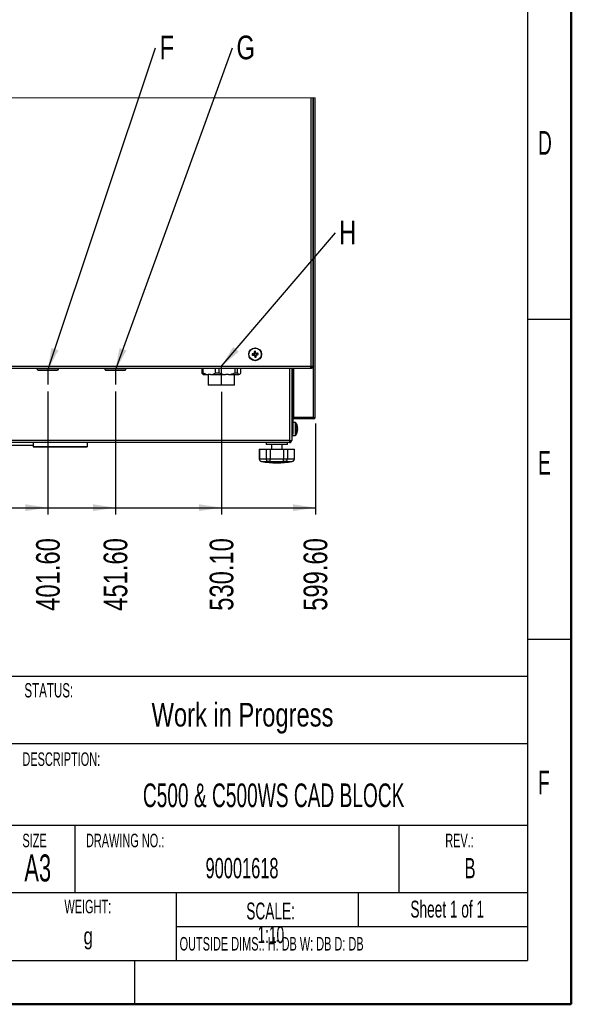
# Model space of a CAD drawing. Header units: millimetres. Extents: x 0 to 4200, y 0 to 2970.
# Tile 28 of 75: x 3383 to 4200, y 0 to 1456. Entities that reach past the tile are written whole.
import ezdxf

# ---------------------------------------------------------------- set-up
doc = ezdxf.new("R2010")
doc.units = ezdxf.units.MM
doc.header["$LTSCALE"] = 10
doc.layers.add('BOARDER', color=7, linetype='Continuous', lineweight=25)
doc.layers.add('DIMENSION', color=8, linetype='Continuous')
doc.styles.add('SLDTEXTSTYLE0', font='TXT', dxfattribs={"width": 0.605})
doc.styles.add('SLDTEXTSTYLE1', font='TXT', dxfattribs={"width": 0.75})
doc.dimstyles.new('SLDDIMSTYLE6', dxfattribs={"dimtxt": 35, "dimasz": 33.02, "dimexe": 0, "dimexo": 0.0625, "dimgap": 8.75, "dimtad": 0, "dimtih": 1, "dimtoh": 1, "dimlfac": 0.5, "dimrnd": 1e-09, "dimzin": 4, "dimdsep": 46, "dimtxsty": 'SLDTEXTSTYLE1', "dimsah": 1, "dimcen": 0.09, "dimadec": 0, "dimazin": 1, "dimtfac": 1, "dimtofl": 0, "dimtmove": 0, "dimatfit": 3, "dimfxl": 0, "dimfrac": 2, "dimtolj": 1, "dimtzin": 12, "dimarcsym": 0})
doc.dimstyles.new('SLDDIMSTYLE7', dxfattribs={"dimtxt": 0.18, "dimasz": 33.02, "dimexe": 0, "dimexo": 0.0625, "dimgap": 0, "dimtad": 0, "dimtih": 1, "dimtoh": 1, "dimdec": 0, "dimrnd": 1e-09, "dimzin": 0, "dimdsep": 46, "dimtxsty": 'Standard', "dimsah": 1, "dimcen": 0.09, "dimadec": 0, "dimazin": 0, "dimtfac": 33.02, "dimtdec": 0, "dimtofl": 0, "dimtmove": 0, "dimatfit": 3, "dimfxl": 0, "dimfrac": 2, "dimtolj": 1, "dimtzin": 0, "dimarcsym": 0})

# ---------------------------------------------------------------- blocks, each defined once
blk = doc.blocks.new('_D_14')
at = {"layer": 'DIMENSION'}
for p, q in [((3425.1, 906.5), (3425.1, 724.3)), ((3157.1, 734.4), (3425.1, 734.4))]:
    blk.add_line(p, q, dxfattribs=at)
blk.add_solid([(3425.1, 734.4), (3392, 739.5), (3392, 729.4)], dxfattribs=at)
at = {"layer": 'DIMENSION', "insert": (3407.7, 582), "char_height": 35, "attachment_point": 1, "rotation": 90, "style": 'SLDTEXTSTYLE1'}
blk.add_mtext('401.60', dxfattribs=at)
blk = doc.blocks.new('_D_15')
at = {"layer": 'DIMENSION'}
for p, q in [((3525.1, 906.5), (3525.1, 724.3)), ((3425.1, 734.4), (3525.1, 734.4))]:
    blk.add_line(p, q, dxfattribs=at)
blk.add_solid([(3525.1, 734.4), (3492, 739.5), (3492, 729.4)], dxfattribs=at)
at = {"layer": 'DIMENSION', "insert": (3507.7, 582), "char_height": 35, "attachment_point": 1, "rotation": 90, "style": 'SLDTEXTSTYLE1'}
blk.add_mtext('451.60', dxfattribs=at)
blk = doc.blocks.new('_D_16')
at = {"layer": 'DIMENSION'}
for p, q in [((3682.1, 905.6), (3682.1, 724.3)), ((3525.1, 734.4), (3682.1, 734.4))]:
    blk.add_line(p, q, dxfattribs=at)
blk.add_solid([(3682.1, 734.4), (3649, 739.5), (3649, 729.4)], dxfattribs=at)
at = {"layer": 'DIMENSION', "insert": (3664.7, 582), "char_height": 35, "attachment_point": 1, "rotation": 90, "style": 'SLDTEXTSTYLE1'}
blk.add_mtext('530.10', dxfattribs=at)
blk = doc.blocks.new('_D_17')
at = {"layer": 'DIMENSION'}
for p, q in [((3821.1, 859.1), (3821.1, 724.3)), ((3682.1, 734.4), (3821.1, 734.4))]:
    blk.add_line(p, q, dxfattribs=at)
blk.add_solid([(3821.1, 734.4), (3788, 739.5), (3788, 729.4)], dxfattribs=at)
at = {"layer": 'DIMENSION', "insert": (3803.7, 582), "char_height": 35, "attachment_point": 1, "rotation": 90, "style": 'SLDTEXTSTYLE1'}
blk.add_mtext('599.60', dxfattribs=at)
blk = doc.blocks.new('SW_NOTE_0_5')
at = {"layer": 'DIMENSION', "color": 0, "insert": (6.1, 17.9), "char_height": 35, "attachment_point": 1, "style": 'SLDTEXTSTYLE1'}
blk.add_mtext('F', dxfattribs=at)
blk = doc.blocks.new('SW_NOTE_0_6')
at = {"layer": 'DIMENSION', "color": 0, "insert": (5.9, 17.9), "char_height": 35, "attachment_point": 1, "style": 'SLDTEXTSTYLE1'}
blk.add_mtext('G', dxfattribs=at)
blk = doc.blocks.new('SW_NOTE_0_7')
at = {"layer": 'DIMENSION', "color": 0, "insert": (5.2, 18.1), "char_height": 35, "attachment_point": 1, "style": 'SLDTEXTSTYLE1'}
blk.add_mtext('H', dxfattribs=at)

msp = doc.modelspace()

# ---------------------------------------------------------------- linework, layer by layer
at = {"color": 7, "linetype": 'Continuous', "lineweight": 18}
msp.add_line((3821.055, 1340.779), (2621.855, 1340.779), dxfattribs=at)
at = {"color": 7, "linetype": 'Continuous', "lineweight": 25}
for p, q in [((3814.413, 1340.779), (3814.413, 943.498)), ((3817.613, 1340.779), (3817.613, 943.498)), ((3817.855, 1340.779), (3817.855, 867.998)), ((3821.055, 869.098), (3821.055, 1340.779)), ((3729.915, 962.07), (3730.176, 960.027)), ((3732.769, 963.381), (3730.726, 963.119)), ((3734.08, 960.526), (3733.818, 962.569)), ((3731.225, 959.216), (3733.269, 959.477)), ((3163.055, 943.498), (3814.413, 943.498)), ((3814.384, 940.298), (3163.055, 940.298)), ((3409.355, 940.298), (3409.355, 939.598)), ((3440.755, 939.598), (3409.355, 939.598)), ((3411.355, 937.598), (3438.755, 937.598)), ((3440.755, 939.598), (3440.755, 940.298)), ((3509.355, 940.298), (3509.355, 939.598)), ((3540.755, 939.598), (3509.355, 939.598)), ((3511.355, 937.598), (3538.755, 937.598)), ((3540.755, 939.598), (3540.755, 940.298)), ((3653.387, 933.837), (3653.387, 940.298)), ((3653.387, 933.837), (3655.015, 933.837)), ((3655.015, 933.837), (3655.015, 940.298)), ((3673.541, 933.837), (3673.541, 940.298)), ((3673.541, 933.837), (3678.629, 933.837)), ((3678.629, 933.837), (3678.629, 940.298)), ((3702.209, 933.837), (3702.209, 940.298)), ((3702.209, 933.837), (3705.669, 933.837)), ((3705.669, 933.837), (3705.669, 940.298)), ((3710.723, 933.837), (3710.723, 940.298)), ((3782.855, 940.298), (3782.855, 833.998)), ((3786.055, 940.298), (3786.055, 834.026)), ((3787.655, 884.817), (3787.655, 940.298)), ((3789.255, 867.998), (3789.255, 940.298)), ((3814.384, 940.298), (3814.413, 940.298)), ((3814.413, 943.498), (3817.613, 943.498)), ((3814.413, 942.098), (3814.413, 943.498)), ((3815.142, 942.098), (3814.413, 942.098)), ((3814.413, 940.298), (3814.413, 941.898)), ((3654.735, 931.711), (3655.249, 931.198)), ((3655.249, 931.198), (3662.498, 931.198)), ((3666.058, 931.198), (3662.498, 931.198)), ((3662.655, 931.198), (3662.655, 915.598)), ((3666.058, 931.198), (3688.153, 931.198)), ((3692.685, 931.198), (3688.153, 931.198)), ((3692.685, 931.198), (3707.71, 931.198)), ((3701.455, 915.598), (3701.455, 931.198)), ((3708.682, 931.198), (3707.71, 931.198)), ((3708.682, 931.198), (3708.861, 931.198)), ((3708.861, 931.198), (3709.375, 931.711)), ((3701.455, 915.598), (3662.655, 915.598)), ((3787.655, 884.817), (3786.055, 884.817)), ((3786.055, 880.574), (3787.655, 880.574)), ((3787.655, 880.574), (3787.655, 884.817)), ((3787.655, 880.574), (3787.655, 869.531)), ((3787.655, 869.531), (3786.055, 869.531)), ((3786.055, 869.098), (3786.193, 869.098)), ((3787.155, 867.498), (3786.055, 867.498)), ((3786.055, 865.898), (3786.536, 865.898)), ((3787.655, 864.298), (3786.055, 864.298)), ((3788.124, 867.998), (3786.992, 867.998)), ((3788.124, 865.43), (3786.992, 866.561)), ((3789.255, 867.498), (3787.155, 867.498)), ((3787.155, 866.713), (3787.155, 867.498)), ((3787.655, 864.298), (3787.655, 843.655)), ((3791.467, 860.398), (3787.655, 860.398)), ((3789.255, 867.998), (3788.124, 867.998)), ((3817.855, 867.998), (3789.255, 867.998)), ((3817.855, 867.498), (3789.255, 867.498)), ((3817.855, 865.898), (3789.255, 865.898)), ((3791.467, 860.398), (3791.467, 841.398)), ((3792.206, 860.011), (3792.206, 841.786)), ((3817.855, 867.998), (3820.626, 867.998)), ((3820.626, 867.498), (3817.855, 867.498)), ((3794.92, 852.525), (3794.92, 852.835)), ((3794.92, 852.525), (3794.92, 851.645)), ((3794.92, 849.582), (3794.92, 850.151)), ((3794.92, 849.609), (3794.92, 848.962)), ((3782.855, 833.998), (2661.255, 833.998)), ((3782.855, 830.798), (2661.255, 830.798)), ((3403.322, 830.798), (3403.322, 824.535)), ((3483.322, 830.798), (3483.322, 824.535)), ((3748.055, 830.798), (3748.055, 827.798)), ((3780.055, 827.798), (3780.055, 830.798)), ((3782.855, 833.998), (3782.855, 830.798)), ((3784.455, 833.998), (3786.055, 833.998)), ((3787.655, 843.655), (3786.055, 843.655)), ((3786.055, 841.898), (3787.655, 841.898)), ((3786.055, 834.026), (3786.055, 833.998)), ((3787.655, 841.898), (3787.655, 843.655)), ((3787.655, 841.898), (3787.655, 841.398)), ((3787.655, 841.398), (3791.467, 841.398)), ((3266.853, 826.796), (3403.322, 826.796)), ((3403.322, 824.535), (3483.322, 824.535)), ((3403.322, 824.335), (3403.322, 824.535)), ((3483.322, 824.335), (3403.322, 824.335)), ((3483.322, 824.335), (3483.322, 824.535)), ((3738.055, 820.798), (3738.055, 806.798)), ((3738.055, 820.798), (3738.27, 820.798)), ((3738.27, 820.798), (3738.27, 806.865)), ((3738.27, 820.798), (3748.27, 820.798)), ((3780.055, 827.798), (3748.055, 827.798)), ((3748.27, 820.798), (3754.055, 820.798)), ((3748.27, 820.798), (3748.27, 806.865)), ((3754.055, 820.798), (3754.055, 806.865)), ((3754.055, 820.798), (3774.055, 820.798)), ((3756.055, 827.798), (3756.055, 820.798)), ((3772.055, 820.798), (3772.055, 827.798)), ((3774.055, 820.798), (3774.055, 806.865)), ((3774.055, 820.798), (3779.84, 820.798)), ((3779.84, 820.798), (3779.84, 806.865)), ((3779.84, 820.798), (3789.84, 820.798)), ((3789.84, 820.798), (3789.84, 806.865)), ((3789.84, 820.798), (3790.055, 820.798)), ((3790.055, 806.798), (3790.055, 820.798)), ((3738.055, 806.798), (3738.27, 806.798)), ((3738.27, 806.798), (3738.27, 806.865)), ((3741.434, 802.864), (3741.334, 802.864)), ((3748.27, 806.865), (3748.271, 806.798)), ((3748.271, 806.798), (3754.054, 806.798)), ((3754.589, 802.864), (3750.899, 802.864)), ((3754.054, 806.798), (3754.055, 806.865)), ((3777.21, 802.864), (3773.521, 802.864)), ((3774.055, 806.865), (3774.056, 806.798)), ((3774.056, 806.798), (3779.838, 806.798)), ((3779.838, 806.798), (3779.84, 806.865)), ((3786.776, 802.864), (3786.676, 802.864)), ((3789.84, 806.865), (3789.84, 806.798)), ((3789.84, 806.798), (3790.055, 806.798))]:
    msp.add_line(p, q, dxfattribs=at)
at = {"color": 7, "linetype": 'Continuous', "lineweight": 25, "flags": 128}
for points in [[(3730.079, 962.091), (3729.755, 962.05), (3729.433, 962.009), (3729.111, 961.967), (3728.791, 961.926), (3728.472, 961.886), (3728.154, 961.845), (3727.838, 961.805), (3727.524, 961.764)], [(3730.42, 965.51), (3730.46, 965.196), (3730.501, 964.88), (3730.541, 964.562), (3730.582, 964.243), (3730.623, 963.923), (3730.664, 963.601), (3730.706, 963.279), (3730.747, 962.955)], [(3732.79, 963.216), (3732.749, 963.54), (3732.708, 963.863), (3732.666, 964.184), (3732.625, 964.504), (3732.585, 964.824), (3732.544, 965.141), (3732.504, 965.457), (3732.463, 965.772)], [(3736.209, 962.875), (3735.895, 962.835), (3735.579, 962.795), (3735.261, 962.754), (3734.942, 962.713), (3734.622, 962.672), (3734.3, 962.631), (3733.978, 962.59), (3733.654, 962.548)], [(3727.785, 959.721), (3728.099, 959.761), (3728.415, 959.802), (3728.733, 959.842), (3729.052, 959.883), (3729.373, 959.924), (3729.694, 959.965), (3730.017, 960.006), (3730.34, 960.048)], [(3731.204, 959.38), (3731.246, 959.056), (3731.287, 958.734), (3731.328, 958.412), (3731.369, 958.092), (3731.41, 957.773), (3731.45, 957.455), (3731.491, 957.139), (3731.531, 956.825)], [(3733.574, 957.086), (3733.534, 957.4), (3733.494, 957.716), (3733.453, 958.034), (3733.412, 958.353), (3733.371, 958.674), (3733.33, 958.995), (3733.289, 959.318), (3733.247, 959.641)], [(3733.915, 960.505), (3734.239, 960.546), (3734.562, 960.588), (3734.883, 960.629), (3735.204, 960.67), (3735.523, 960.711), (3735.84, 960.751), (3736.156, 960.792), (3736.471, 960.832)], [(3794.436, 851.212), (3794.432, 851.049), (3794.427, 850.898)], [(3794.435, 855.292), (3794.438, 855.293), (3794.44, 855.291), (3794.438, 855.288), (3794.437, 855.287)], [(3741.334, 802.864), (3744.148, 802.381), (3746.973, 801.961), (3749.807, 801.606), (3752.647, 801.316), (3755.494, 801.089), (3758.345, 800.928), (3761.199, 800.83), (3764.055, 800.798), (3766.91, 800.83), (3769.765, 800.928), (3772.616, 801.089), (3775.462, 801.316), (3778.303, 801.606), (3781.137, 801.961), (3783.962, 802.381), (3786.776, 802.864)]]:
    msp.add_lwpolyline(points, dxfattribs=at)
at = {"color": 7, "linetype": 'Continuous', "lineweight": 25}
for radius in [9.5, 9.113]:
    msp.add_circle((3731.997, 961.298), radius, dxfattribs=at)
for centre, radius, start, end in [((3762.52, 965.202), 35.165, 185.610627, 188.967583), ((3731.997, 961.298), 2.076, 127.036218, 157.540207), ((3731.997, 961.298), 1.702, 150.046976, 224.531655), ((3735.901, 930.775), 35.165, 95.610627, 98.967583), ((3731.998, 961.297), 1.704, 134.533639, 150.038327), ((3731.997, 961.298), 1.702, 60.046976, 134.531655), ((3731.997, 961.298), 2.076, 37.036218, 67.540207), ((3731.996, 961.297), 1.704, 44.533639, 60.038327), ((3731.997, 961.298), 1.702, 330.046976, 44.531655), ((3701.474, 957.394), 35.165, 5.610627, 8.967583), ((3731.996, 961.297), 2.075, 217.028701, 247.547724), ((3731.998, 961.299), 1.704, 224.533639, 240.038327), ((3731.997, 961.298), 1.702, 240.046976, 314.531655), ((3728.093, 991.821), 35.165, 275.610627, 278.967583), ((3731.996, 961.299), 1.704, 314.533639, 330.038327), ((3731.998, 961.298), 2.075, 307.029896, 337.542704), ((3411.355, 939.598), 2, 179.996899, 270.001394), ((3438.755, 939.598), 2, 270.001521, 0.000186), ((3511.355, 939.598), 2, 179.999814, 270.000186), ((3538.755, 939.598), 2, 269.999814, 0.000186), ((3789.255, 864.298), 3.2, 90.001961, 134.998582), ((3789.255, 864.298), 1.6, 89.994951, 135.004082), ((3791.467, 859.498), 0.9, 34.720435, 90.002105), ((3779.056, 850.899), 15.999, 16.10083, 34.71863), ((3817.855, 869.098), 1.6, 269.999896, 316.563193), ((3817.855, 869.098), 3.2, 270.000434, 329.999749), ((3819.346, 869.131), 1.71, 318.510515, 358.907293), ((3817.856, 869.098), 3.199, 329.997001, 0.00523), ((3779.056, 850.898), 15.999, 325.28137, 343.89917), ((3779.394, 851.05), 15.628, 6.556364, 16.089802), ((3794.028, 855.227), 0.412, 337.894956, 22.105044), ((3779.396, 850.741), 15.625, 6.555468, 16.090699), ((3793.757, 852.647), 1.535, 295.173766, 319.25718), ((3777.262, 850.24), 17.178, 356.60151, 3.39849), ((3793.756, 849.149), 1.535, 40.748351, 64.820703), ((3793.756, 850.612), 1.536, 295.188595, 319.250844), ((3779.396, 850.745), 15.625, 343.909301, 353.444532), ((3794.137, 846.545), 0.302, 334.421103, 353.771229), ((3776.68, 850.935), 17.76, 358.676786, 1.011774), ((3776.981, 850.862), 17.459, 358.890458, 1.149238), ((3794.433, 846.503), 0.00675, 10.411572, 54.736542), ((3791.466, 842.298), 0.9, 270.00923, 325.275475), ((3742.055, 806.798), 4, 180.001243, 259.610411), ((3743.27, 836.718), 30.269, 260.492114, 279.507886), ((3746.166, 833.735), 31.232, 261.284002, 278.715998), ((3764.055, 926.803), 120.354, 265.233908, 274.766092), ((3764.055, 926.792), 124.29, 265.632243, 274.367757), ((3781.943, 833.735), 31.232, 261.284002, 278.715998), ((3784.84, 836.718), 30.269, 260.492114, 279.507886), ((3786.055, 806.798), 4, 280.389589, 359.998757)]:
    msp.add_arc(centre, radius, start, end, dxfattribs=at)
for points, knots in [([(3654.784, 931.76), (3654.627, 931.903), (3654.002, 932.471), (3653.65, 933.252), (3653.387, 933.837)], [0, 0, 0, 0, 0.2506031, 1, 1, 1, 1]), ([(3655.015, 933.837), (3655.241, 933.712), (3656.52, 933.004), (3658.952, 931.871), (3661.318, 931.422), (3662.498, 931.198)], [0, 0, 0, 0, 0.09725425, 0.55005963, 1, 1, 1, 1]), ([(3666.058, 931.198), (3667.327, 931.445), (3669.935, 931.953), (3672.337, 933.159), (3673.532, 933.832), (3673.541, 933.837)], [0, 0, 0, 0, 0.48429151, 0.99591686, 1, 1, 1, 1]), ([(3678.629, 933.837), (3679.98, 933.273), (3683.041, 931.995), (3686.321, 931.484), (3688.153, 931.198)], [0, 0, 0, 0, 0.44167087, 1, 1, 1, 1]), ([(3692.685, 931.198), (3692.8, 931.209), (3694.48, 931.375), (3697.747, 932.029), (3700.708, 933.229), (3702.209, 933.837)], [0, 0, 0, 0, 0.03488973, 0.5106471, 1, 1, 1, 1]), ([(3705.669, 933.837), (3705.945, 933.251), (3706.432, 932.216), (3707.323, 931.506), (3707.71, 931.198)], [0, 0, 0, 0, 0.56565088, 1, 1, 1, 1]), ([(3708.682, 931.198), (3708.727, 931.22), (3709.177, 931.436), (3709.945, 932.329), (3710.436, 933.28), (3710.723, 933.837)], [0, 0, 0, 0, 0.04501415, 0.44137203, 1, 1, 1, 1]), ([(3814.413, 943.498), (3814.411, 943.09), (3814.407, 942.336), (3814.398, 941.35), (3814.397, 940.692), (3814.387, 940.379), (3814.384, 940.298)], [0, 0, 0, 0, 0.38266555, 0.70707196, 0.92384567, 1, 1, 1, 1]), ([(3816.013, 943.498), (3815.989, 943.288), (3815.941, 942.869), (3815.57, 942.34), (3815.042, 941.97), (3814.622, 941.922), (3814.413, 941.898)], [0, 0, 0, 0, 0.25001018, 0.49999945, 0.75000857, 1, 1, 1, 1]), ([(3817.613, 943.498), (3817.565, 943.079), (3817.468, 942.24), (3816.728, 941.182), (3815.671, 940.442), (3814.832, 940.346), (3814.413, 940.298)], [0, 0, 0, 0, 0.25000081, 0.5, 0.74999919, 1, 1, 1, 1]), ([(3786.055, 869.531), (3786.114, 869.263), (3786.251, 868.651), (3786.725, 868.233), (3786.992, 867.998)], [0, 0, 0, 0, 0.437554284, 1, 1, 1, 1]), ([(3786.992, 866.561), (3786.723, 866.23), (3786.186, 865.569), (3786.099, 864.722), (3786.055, 864.298)], [0, 0, 0, 0, 0.50000072, 1, 1, 1, 1]), ([(3787.655, 869.531), (3787.68, 869.271), (3787.731, 868.729), (3787.989, 868.248), (3788.124, 867.998)], [0, 0, 0, 0, 0.47982986, 1, 1, 1, 1]), ([(3788.124, 865.43), (3787.989, 865.264), (3787.72, 864.934), (3787.677, 864.51), (3787.655, 864.298)], [0, 0, 0, 0, 0.50001769, 1, 1, 1, 1]), ([(3817.839, 867.891), (3817.839, 867.801), (3817.838, 867.67), (3817.829, 867.539), (3817.827, 867.498)], [0, 0, 0, 0, 0.68986135, 1, 1, 1, 1]), ([(3817.848, 867.976), (3817.848, 867.942), (3817.847, 867.775), (3817.846, 867.608), (3817.845, 867.476)], [0, 0, 0, 0, 0.204455, 1, 1, 1, 1]), ([(3782.855, 833.998), (3783.263, 834), (3784.017, 834.004), (3785.003, 834.013), (3785.661, 834.014), (3785.974, 834.024), (3786.055, 834.026)], [0, 0, 0, 0, 0.38266573, 0.70707217, 0.92384618, 1, 1, 1, 1]), ([(3782.855, 832.99), (3783.073, 833.108), (3783.511, 833.345), (3783.748, 833.784), (3783.867, 834.004)], [0, 0, 0, 0, 0.49759997, 1, 1, 1, 1]), ([(3782.855, 830.798), (3783.274, 830.846), (3784.113, 830.942), (3785.171, 831.682), (3785.911, 832.74), (3786.007, 833.579), (3786.055, 833.998)], [0, 0, 0, 0, 0.24999658, 0.49999387, 0.75000109, 1, 1, 1, 1]), ([(3782.855, 832.398), (3783.065, 832.422), (3783.484, 832.47), (3784.013, 832.84), (3784.383, 833.369), (3784.431, 833.788), (3784.455, 833.998)], [0, 0, 0, 0, 0.24999143, 0.50000055, 0.74998982, 1, 1, 1, 1]), ([(3738.27, 806.798), (3738.309, 806.354), (3738.387, 805.471), (3739.028, 804.286), (3739.988, 803.37), (3740.863, 802.987), (3741.357, 802.878), (3741.425, 802.865), (3741.434, 802.864)], [0, 0, 0, 0, 0.24315754, 0.48287955, 0.72155113, 0.96216114, 0.99511705, 1, 1, 1, 1]), ([(3748.271, 806.798), (3748.319, 806.356), (3748.412, 805.49), (3748.946, 804.323), (3749.715, 803.405), (3750.436, 802.992), (3750.839, 802.878), (3750.892, 802.865), (3750.899, 802.864)], [0, 0, 0, 0, 0.26348296, 0.51572916, 0.75066422, 0.96743355, 0.99582341, 1, 1, 1, 1]), ([(3754.589, 802.864), (3754.587, 802.865), (3754.572, 802.879), (3754.424, 803.035), (3754.251, 803.544), (3754.102, 804.407), (3754.027, 805.538), (3754.044, 806.362), (3754.054, 806.798)], [0, 0, 0, 0, 0.001888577, 0.015331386, 0.159947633, 0.385863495, 0.674472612, 1, 1, 1, 1]), ([(3773.521, 802.864), (3773.522, 802.865), (3773.538, 802.879), (3773.686, 803.035), (3773.859, 803.544), (3774.008, 804.407), (3774.083, 805.538), (3774.066, 806.362), (3774.056, 806.798)], [0, 0, 0, 0, 0.001888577, 0.015331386, 0.159947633, 0.385863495, 0.674472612, 1, 1, 1, 1]), ([(3777.21, 802.864), (3777.217, 802.865), (3777.27, 802.878), (3777.674, 802.992), (3778.395, 803.405), (3779.164, 804.323), (3779.698, 805.49), (3779.791, 806.356), (3779.838, 806.798)], [0, 0, 0, 0, 0.00417659, 0.03256645, 0.24933578, 0.48427084, 0.73651704, 1, 1, 1, 1]), ([(3786.676, 802.864), (3786.685, 802.865), (3786.752, 802.878), (3787.247, 802.987), (3788.121, 803.37), (3789.082, 804.286), (3789.723, 805.471), (3789.801, 806.354), (3789.84, 806.798)], [0, 0, 0, 0, 0.00488295, 0.03783886, 0.27844887, 0.51712045, 0.75684246, 1, 1, 1, 1])]:
    msp.add_open_spline(points, degree=3, knots=knots, dxfattribs=at)
at = {"layer": 'BOARDER', "linetype": 'Continuous', "lineweight": 50}
for p, q in [((4200, 0), (4200, 2970)), ((0, 0), (4200, 0))]:
    msp.add_line(p, q, dxfattribs=at)
at = {"layer": 'BOARDER'}
for p, q in [((4135, 2905), (4135, 65)), ((4135, 1013), (4200, 1013)), ((3425.055, 937.598), (3425.055, 916.515)), ((3525.055, 937.598), (3525.055, 916.515)), ((3682.055, 915.598), (3682.055, 943.498)), ((4135, 540), (4200, 540)), ((4135, 485), (3062.989, 485)), ((4135, 385), (2311.6, 385)), ((3365, 265), (4135, 265)), ((3465, 265), (3465, 165)), ((3945, 165), (3945, 265)), ((4135, 165), (2925, 165)), ((3615, 165), (3615, 65)), ((3885, 115), (3885, 165)), ((3615, 115), (4135, 115)), ((65, 65), (4135, 65)), ((3553.4, 65), (3553.4, 0))]:
    msp.add_line(p, q, dxfattribs=at)

# ---------------------------------------------------------------- block references
at = {"layer": 'DIMENSION'}
for name, p in [('SW_NOTE_0_5', (3584.436, 1414.673)), ('SW_NOTE_0_6', (3698.481, 1414.673)), ('SW_NOTE_0_7', (3850.942, 1140.963))]:
    msp.add_blockref(name, p, dxfattribs=at)

# ---------------------------------------------------------------- texts
at = {"layer": 'BOARDER'}
for s, insert, char_height, attachment_point, style in [('D', (4150.709, 1291.445), 35, 1, 'SLDTEXTSTYLE0'), ('E', (4150.709, 818.445), 35, 1, 'SLDTEXTSTYLE0'), ('STATUS:', (3390.386, 474.973), 21.1667, 1, 'SLDTEXTSTYLE0'), ('Work in Progress', (3713.238, 445.801), 35, 2, 'SLDTEXTSTYLE1'), ('DESCRIPTION:', (3387.512, 372.6), 20, 1, 'SLDTEXTSTYLE0'), ('F', (4150.709, 345.445), 35, 1, 'SLDTEXTSTYLE0'), ('C500 & C500WS CAD BLOCK', (3759.347, 326.58), 35, 2, 'SLDTEXTSTYLE0'), ('SIZE', (3387.512, 252.275), 20, 1, 'SLDTEXTSTYLE0'), ('DRAWING NO.:', (3481.574, 252.275), 20, 1, 'SLDTEXTSTYLE0'), ('REV.:', (4013.405, 252.275), 20, 1, 'SLDTEXTSTYLE0'), ('A3', (3390.386, 221.626), 40, 1, 'SLDTEXTSTYLE0'), ('90001618', (3712.593, 216.397), 30, 2, 'SLDTEXTSTYLE0'), ('B', (4050.095, 216.397), 30, 2, 'SLDTEXTSTYLE0'), ('WEIGHT:', (3484.268, 154.558), 20, 2, 'SLDTEXTSTYLE0'), ('SCALE:', (3754.869, 150.48), 25, 2, 'SLDTEXTSTYLE0'), ('Sheet 1 of 1', (4016.329, 153.257), 25, 2, 'SLDTEXTSTYLE0'), ('g', (3484.928, 113.573), 25, 2, 'SLDTEXTSTYLE1'), ('1:10', (3755.198, 115.48), 25, 2, 'SLDTEXTSTYLE0'), ('OUTSIDE DIMS.: H: DB W: DB D: DB', (3620.148, 99.524), 20, 1, 'SLDTEXTSTYLE0'), ('This drawing and any information or descriptive matter set out hereon are the confidential and copyright property of CLASSEQ. and must not be disclosed, loaned, copied or used for manufacturing, tendering or any other purpose without their written permission.', (75.008, 53.456), 21.166667, 1, 'SLDTEXTSTYLE0')]:
    msp.add_mtext(s, dxfattribs=dict(at, insert=insert, char_height=char_height, attachment_point=attachment_point, style=style))

# ---------------------------------------------------------------- dimensions: what is measured, and where the dimension line sits
at = {"layer": 'DIMENSION'}
for feature_location, offset, picture, middle in [((3425.055, 916.515), (0, -192.234), '_D_14', (3425.055, 653.163)), ((3525.055, 916.515), (0, -192.234), '_D_15', (3525.055, 653.163)), ((3682.055, 915.598), (0, -191.317), '_D_16', (3682.055, 653.163)), ((3821.055, 869.098), (0, -144.817), '_D_17', (3821.055, 653.163))]:
    dim = msp.add_ordinate_dim(feature_location=feature_location, offset=offset, dtype=1, origin=(2621.855, 869.098), dimstyle='SLDDIMSTYLE6', dxfattribs=at)
    dim.commit()
    dim.dimension.update_dxf_attribs({"geometry": picture, "text_midpoint": middle})

# ---------------------------------------------------------------- leaders
for points in [[(3425.055, 937.598), (3584.436, 1414.673)], [(3525.055, 937.598), (3698.481, 1414.673)], [(3682.055, 943.498), (3850.942, 1140.963)]]:
    msp.add_leader(points, dimstyle='SLDDIMSTYLE7', dxfattribs=at)

doc.saveas('drawing.dxf')
